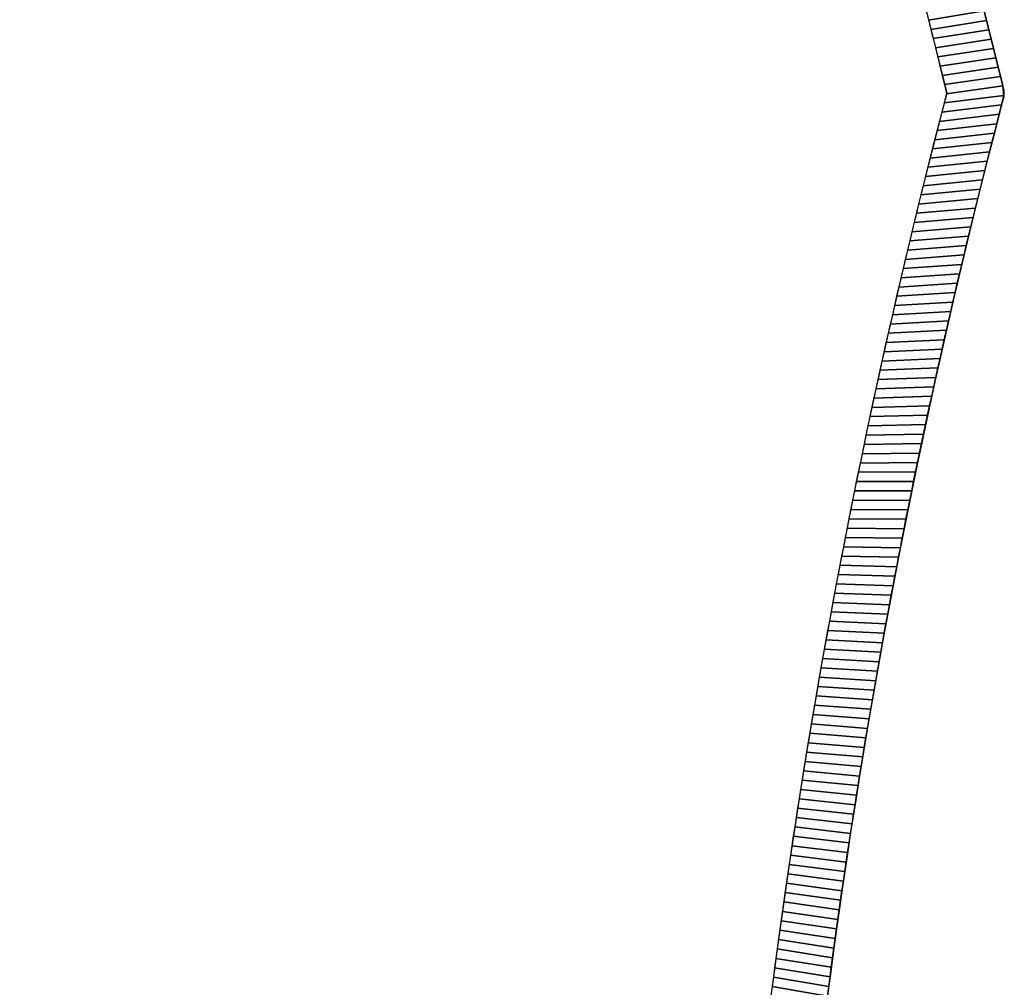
# Model space of a CAD drawing. Extents: x -10.1 to 12.5, y -12 to 12.1.
# Tile 11 of 12: x 8.3 to 12.5, y 4 to 8.1. Entities that reach past the tile are written whole.
import ezdxf

# ---------------------------------------------------------------- set-up
doc = ezdxf.new("R2010")
doc.units = 0
doc.header["$MEASUREMENT"] = 0
doc.layers.get('0').update_dxf_attribs({"linetype": 'CONTINUOUS'})

msp = doc.modelspace()

# ---------------------------------------------------------------- linework, layer by layer
for points, elevation in [([(-10.1297, -5.9068), (-10.1297, 6.0788, -0.376322), (-9.9241, 6.3133), (10.531, 12.1372), (11.2894, 12.1372, -0.32213), (11.4015, 12.0566), (12.4626, 7.79, -0.164351), (12.4624, 7.7142, 0.129248), (12.4625, -7.5414, -0.162918), (12.4626, -7.6172), (11.4021, -11.8829, -0.326191), (11.2894, -11.9652), (10.531, -11.9652), (-9.9241, -6.142, -0.376322), (-10.1297, -5.9076)], -13.2806), ([(-10.1297, -5.9068), (-10.1297, 6.0788, -0.376322), (-9.9241, 6.3133), (10.531, 12.1372), (11.2894, 12.1372, -0.32213), (11.4015, 12.0566), (12.4626, 7.79, -0.164351), (12.4624, 7.7142, 0.129248), (12.4625, -7.5414, -0.162918), (12.4626, -7.6172), (11.4021, -11.8829, -0.326191), (11.2894, -11.9652), (10.531, -11.9652), (-9.9241, -6.142, -0.376322), (-10.1297, -5.9076)], -13.2806), ([(-9.8935, -5.9068), (-9.8935, 6.0788, -0.376322), (-9.8933, 6.0791, 0.036591), (-9.8594, 6.0861), (10.564, 11.901), (11.1968, 11.901), (12.2284, 7.7529, 0.128876), (12.2284, -7.58), (11.1969, -11.729), (10.564, -11.729), (-9.8595, -5.9148, 0.036582), (-9.8933, -5.9078, -0.376322), (-9.8935, -5.9076)], -13.5168)]:
    msp.add_lwpolyline(points, format="xyb", dxfattribs=dict(elevation=elevation))
at = {"extrusion": (0, 0, -1)}
for points, elevation in [([(10.1297, -5.9068), (10.1297, 6.0788, 0.376322), (9.9241, 6.3133), (-10.531, 12.1372), (-11.2894, 12.1372, 0.32213), (-11.4015, 12.0566), (-12.4626, 7.79, 0.164351), (-12.4624, 7.7142, -0.129248), (-12.4625, -7.5414, 0.162918), (-12.4626, -7.6172), (-11.4021, -11.8829, 0.326191), (-11.2894, -11.9652), (-10.531, -11.9652), (9.9241, -6.142, 0.376322), (10.1297, -5.9076)], -11.4438), ([(9.8935, -5.9068), (9.8935, 6.0788, 0.376322), (9.8933, 6.0791, -0.036591), (9.8594, 6.0861), (-10.564, 11.901), (-11.1968, 11.901), (-12.2284, 7.7529, -0.128876), (-12.2284, -7.58), (-11.1969, -11.729), (-10.564, -11.729), (9.8595, -5.9148, -0.036582), (9.8933, -5.9078, 0.376322), (9.8935, -5.9076)], -11.68)]:
    msp.add_lwpolyline(points, format="xyb", dxfattribs=dict(at, elevation=elevation))

# ---------------------------------------------------------------- meshes
mesh = msp.add_polymesh((2, 9))
for k, corner in enumerate([(12.1133, 8.2158, -13.5168), (12.1229, 8.177, -13.5168), (12.1325, 8.1383, -13.5168), (12.1422, 8.0995, -13.5168), (12.1518, 8.0608, -13.5168), (12.1615, 8.022, -13.5168), (12.1711, 7.9833, -13.5168), (12.1807, 7.9446, -13.5168), (12.1904, 7.9058, -13.5168), (12.3463, 8.2575, -13.2806), (12.3561, 8.218, -13.2806), (12.3659, 8.1785, -13.2806), (12.3758, 8.139, -13.2806), (12.3856, 8.0995, -13.2806), (12.3954, 8.06, -13.2806), (12.4052, 8.0206, -13.2806), (12.415, 7.9811, -13.2806), (12.4249, 7.9416, -13.2806)]):
    mesh.set_mesh_vertex(divmod(k, 9), corner)
mesh = msp.add_polymesh((2, 9))
for k, corner in enumerate([(12.1133, 8.2158, 11.68), (12.1229, 8.177, 11.68), (12.1325, 8.1383, 11.68), (12.1422, 8.0995, 11.68), (12.1518, 8.0608, 11.68), (12.1615, 8.022, 11.68), (12.1711, 7.9833, 11.68), (12.1807, 7.9446, 11.68), (12.1904, 7.9058, 11.68), (12.3463, 8.2575, 11.4438), (12.3561, 8.218, 11.4438), (12.3659, 8.1785, 11.4438), (12.3758, 8.139, 11.4438), (12.3856, 8.0995, 11.4438), (12.3954, 8.06, 11.4438), (12.4052, 8.0206, 11.4438), (12.415, 7.9811, 11.4438), (12.4249, 7.9416, 11.4438)]):
    mesh.set_mesh_vertex(divmod(k, 9), corner)
mesh = msp.add_polymesh((2, 9))
for k, corner in enumerate([(12.1904, 7.9058, -13.5168), (12.2, 7.8671, -13.5168), (12.2096, 7.8283, -13.5168), (12.2193, 7.7896, -13.5168), (12.2279, 7.7509, -13.5168), (12.2178, 7.7122, -13.5168), (12.2077, 7.6736, -13.5168), (12.1977, 7.6349, -13.5168), (12.1878, 7.5963, -13.5168), (12.4249, 7.9416, -13.2806), (12.4347, 7.9021, -13.2806), (12.4445, 7.8626, -13.2806), (12.4543, 7.8231, -13.2806), (12.4645, 7.7837, -13.2806), (12.4684, 7.7434, -13.2806), (12.4597, 7.7037, -13.2806), (12.4494, 7.6644, -13.2806), (12.4391, 7.625, -13.2806)]):
    mesh.set_mesh_vertex(divmod(k, 9), corner)
mesh = msp.add_polymesh((2, 9))
for k, corner in enumerate([(12.1904, 7.9058, 11.68), (12.2, 7.8671, 11.68), (12.2096, 7.8283, 11.68), (12.2193, 7.7896, 11.68), (12.2279, 7.7509, 11.68), (12.2178, 7.7122, 11.68), (12.2077, 7.6736, 11.68), (12.1977, 7.6349, 11.68), (12.1878, 7.5963, 11.68), (12.4249, 7.9416, 11.4438), (12.4347, 7.9021, 11.4438), (12.4445, 7.8626, 11.4438), (12.4543, 7.8231, 11.4438), (12.4645, 7.7837, 11.4438), (12.4684, 7.7434, 11.4438), (12.4597, 7.7037, 11.4438), (12.4494, 7.6644, 11.4438), (12.4391, 7.625, 11.4438)]):
    mesh.set_mesh_vertex(divmod(k, 9), corner)
mesh = msp.add_polymesh((2, 9))
for k, corner in enumerate([(12.1878, 7.5963, -13.5168), (12.1779, 7.5576, -13.5168), (12.1681, 7.5189, -13.5168), (12.1583, 7.4802, -13.5168), (12.1485, 7.4415, -13.5168), (12.1388, 7.4028, -13.5168), (12.1292, 7.364, -13.5168), (12.1196, 7.3253, -13.5168), (12.1101, 7.2865, -13.5168), (12.4391, 7.625, -13.2806), (12.4289, 7.5856, -13.2806), (12.4188, 7.5462, -13.2806), (12.4087, 7.5068, -13.2806), (12.3986, 7.4673, -13.2806), (12.3887, 7.4279, -13.2806), (12.3787, 7.3884, -13.2806), (12.3689, 7.3489, -13.2806), (12.359, 7.3094, -13.2806)]):
    mesh.set_mesh_vertex(divmod(k, 9), corner)
mesh = msp.add_polymesh((2, 9))
for k, corner in enumerate([(12.1878, 7.5963, 11.68), (12.1779, 7.5576, 11.68), (12.1681, 7.5189, 11.68), (12.1583, 7.4802, 11.68), (12.1485, 7.4415, 11.68), (12.1388, 7.4028, 11.68), (12.1292, 7.364, 11.68), (12.1196, 7.3253, 11.68), (12.1101, 7.2865, 11.68), (12.4391, 7.625, 11.4438), (12.4289, 7.5856, 11.4438), (12.4188, 7.5462, 11.4438), (12.4087, 7.5068, 11.4438), (12.3986, 7.4673, 11.4438), (12.3887, 7.4279, 11.4438), (12.3787, 7.3884, 11.4438), (12.3689, 7.3489, 11.4438), (12.359, 7.3094, 11.4438)]):
    mesh.set_mesh_vertex(divmod(k, 9), corner)
mesh = msp.add_polymesh((2, 9))
for k, corner in enumerate([(12.1101, 7.2865, -13.5168), (12.1006, 7.2477, -13.5168), (12.0912, 7.2089, -13.5168), (12.0818, 7.1701, -13.5168), (12.0725, 7.1313, -13.5168), (12.0632, 7.0925, -13.5168), (12.054, 7.0536, -13.5168), (12.0448, 7.0148, -13.5168), (12.0357, 6.9759, -13.5168), (12.359, 7.3094, -13.2806), (12.3493, 7.2699, -13.2806), (12.3395, 7.2304, -13.2806), (12.3299, 7.1909, -13.2806), (12.3203, 7.1514, -13.2806), (12.3107, 7.1118, -13.2806), (12.3012, 7.0722, -13.2806), (12.2918, 7.0327, -13.2806), (12.2824, 6.9931, -13.2806)]):
    mesh.set_mesh_vertex(divmod(k, 9), corner)
mesh = msp.add_polymesh((2, 9))
for k, corner in enumerate([(12.1101, 7.2865, 11.68), (12.1006, 7.2477, 11.68), (12.0912, 7.2089, 11.68), (12.0818, 7.1701, 11.68), (12.0725, 7.1313, 11.68), (12.0632, 7.0925, 11.68), (12.054, 7.0536, 11.68), (12.0448, 7.0148, 11.68), (12.0357, 6.9759, 11.68), (12.359, 7.3094, 11.4438), (12.3493, 7.2699, 11.4438), (12.3395, 7.2304, 11.4438), (12.3299, 7.1909, 11.4438), (12.3203, 7.1514, 11.4438), (12.3107, 7.1118, 11.4438), (12.3012, 7.0722, 11.4438), (12.2918, 7.0327, 11.4438), (12.2824, 6.9931, 11.4438)]):
    mesh.set_mesh_vertex(divmod(k, 9), corner)
mesh = msp.add_polymesh((2, 9))
for k, corner in enumerate([(12.0357, 6.9759, -13.5168), (12.0266, 6.937, -13.5168), (12.0176, 6.8982, -13.5168), (12.0086, 6.8593, -13.5168), (11.9997, 6.8203, -13.5168), (11.9909, 6.7814, -13.5168), (11.982, 6.7425, -13.5168), (11.9733, 6.7035, -13.5168), (11.9646, 6.6646, -13.5168), (12.2824, 6.9931, -13.2806), (12.273, 6.9534, -13.2806), (12.2637, 6.9138, -13.2806), (12.2545, 6.8742, -13.2806), (12.2453, 6.8346, -13.2806), (12.2362, 6.7949, -13.2806), (12.2271, 6.7552, -13.2806), (12.2181, 6.7155, -13.2806), (12.2091, 6.6759, -13.2806)]):
    mesh.set_mesh_vertex(divmod(k, 9), corner)
mesh = msp.add_polymesh((2, 9))
for k, corner in enumerate([(12.0357, 6.9759, 11.68), (12.0266, 6.937, 11.68), (12.0176, 6.8982, 11.68), (12.0086, 6.8593, 11.68), (11.9997, 6.8203, 11.68), (11.9909, 6.7814, 11.68), (11.982, 6.7425, 11.68), (11.9733, 6.7035, 11.68), (11.9646, 6.6646, 11.68), (12.2824, 6.9931, 11.4438), (12.273, 6.9534, 11.4438), (12.2637, 6.9138, 11.4438), (12.2545, 6.8742, 11.4438), (12.2453, 6.8346, 11.4438), (12.2362, 6.7949, 11.4438), (12.2271, 6.7552, 11.4438), (12.2181, 6.7155, 11.4438), (12.2091, 6.6759, 11.4438)]):
    mesh.set_mesh_vertex(divmod(k, 9), corner)
mesh = msp.add_polymesh((2, 9))
for k, corner in enumerate([(11.9646, 6.6646, -13.5168), (11.9559, 6.6256, -13.5168), (11.9473, 6.5866, -13.5168), (11.9387, 6.5476, -13.5168), (11.9302, 6.5086, -13.5168), (11.9218, 6.4696, -13.5168), (11.9134, 6.4306, -13.5168), (11.905, 6.3915, -13.5168), (11.8967, 6.3525, -13.5168), (12.2091, 6.6759, -13.2806), (12.2002, 6.6361, -13.2806), (12.1914, 6.5964, -13.2806), (12.1826, 6.5567, -13.2806), (12.1738, 6.517, -13.2806), (12.1651, 6.4772, -13.2806), (12.1565, 6.4374, -13.2806), (12.1479, 6.3977, -13.2806), (12.1394, 6.3579, -13.2806)]):
    mesh.set_mesh_vertex(divmod(k, 9), corner)
mesh = msp.add_polymesh((2, 9))
for k, corner in enumerate([(11.9646, 6.6646, 11.68), (11.9559, 6.6256, 11.68), (11.9473, 6.5866, 11.68), (11.9387, 6.5476, 11.68), (11.9302, 6.5086, 11.68), (11.9218, 6.4696, 11.68), (11.9134, 6.4306, 11.68), (11.905, 6.3915, 11.68), (11.8967, 6.3525, 11.68), (12.2091, 6.6759, 11.4438), (12.2002, 6.6361, 11.4438), (12.1914, 6.5964, 11.4438), (12.1826, 6.5567, 11.4438), (12.1738, 6.517, 11.4438), (12.1651, 6.4772, 11.4438), (12.1565, 6.4374, 11.4438), (12.1479, 6.3977, 11.4438), (12.1394, 6.3579, 11.4438)]):
    mesh.set_mesh_vertex(divmod(k, 9), corner)
mesh = msp.add_polymesh((2, 9))
for k, corner in enumerate([(11.8967, 6.3525, -13.5168), (11.8885, 6.3134, -13.5168), (11.8803, 6.2744, -13.5168), (11.8722, 6.2353, -13.5168), (11.8641, 6.1962, -13.5168), (11.856, 6.1571, -13.5168), (11.848, 6.118, -13.5168), (11.8401, 6.0788, -13.5168), (11.8322, 6.0397, -13.5168), (12.1394, 6.3579, -13.2806), (12.1309, 6.3181, -13.2806), (12.1225, 6.2783, -13.2806), (12.1141, 6.2384, -13.2806), (12.1058, 6.1986, -13.2806), (12.0975, 6.1588, -13.2806), (12.0893, 6.1189, -13.2806), (12.0812, 6.079, -13.2806), (12.073, 6.0391, -13.2806)]):
    mesh.set_mesh_vertex(divmod(k, 9), corner)
mesh = msp.add_polymesh((2, 9))
for k, corner in enumerate([(11.8967, 6.3525, 11.68), (11.8885, 6.3134, 11.68), (11.8803, 6.2744, 11.68), (11.8722, 6.2353, 11.68), (11.8641, 6.1962, 11.68), (11.856, 6.1571, 11.68), (11.848, 6.118, 11.68), (11.8401, 6.0788, 11.68), (11.8322, 6.0397, 11.68), (12.1394, 6.3579, 11.4438), (12.1309, 6.3181, 11.4438), (12.1225, 6.2783, 11.4438), (12.1141, 6.2384, 11.4438), (12.1058, 6.1986, 11.4438), (12.0975, 6.1588, 11.4438), (12.0893, 6.1189, 11.4438), (12.0812, 6.079, 11.4438), (12.073, 6.0391, 11.4438)]):
    mesh.set_mesh_vertex(divmod(k, 9), corner)
mesh = msp.add_polymesh((2, 9))
for k, corner in enumerate([(11.8322, 6.0397, -13.5168), (11.8244, 6.0006, -13.5168), (11.8166, 5.9614, -13.5168), (11.8089, 5.9222, -13.5168), (11.8012, 5.8831, -13.5168), (11.7936, 5.8439, -13.5168), (11.786, 5.8047, -13.5168), (11.7785, 5.7655, -13.5168), (11.771, 5.7263, -13.5168), (12.073, 6.0391, -13.2806), (12.065, 5.9993, -13.2806), (12.057, 5.9594, -13.2806), (12.0491, 5.9194, -13.2806), (12.0412, 5.8795, -13.2806), (12.0334, 5.8396, -13.2806), (12.0256, 5.7996, -13.2806), (12.0179, 5.7597, -13.2806), (12.0102, 5.7197, -13.2806)]):
    mesh.set_mesh_vertex(divmod(k, 9), corner)
mesh = msp.add_polymesh((2, 9))
for k, corner in enumerate([(11.8322, 6.0397, 11.68), (11.8244, 6.0006, 11.68), (11.8166, 5.9614, 11.68), (11.8089, 5.9222, 11.68), (11.8012, 5.8831, 11.68), (11.7936, 5.8439, 11.68), (11.786, 5.8047, 11.68), (11.7785, 5.7655, 11.68), (11.771, 5.7263, 11.68), (12.073, 6.0391, 11.4438), (12.065, 5.9993, 11.4438), (12.057, 5.9594, 11.4438), (12.0491, 5.9194, 11.4438), (12.0412, 5.8795, 11.4438), (12.0334, 5.8396, 11.4438), (12.0256, 5.7996, 11.4438), (12.0179, 5.7597, 11.4438), (12.0102, 5.7197, 11.4438)]):
    mesh.set_mesh_vertex(divmod(k, 9), corner)
mesh = msp.add_polymesh((2, 9))
for k, corner in enumerate([(11.771, 5.7263, -13.5168), (11.7636, 5.687, -13.5168), (11.7562, 5.6478, -13.5168), (11.7489, 5.6085, -13.5168), (11.7416, 5.5693, -13.5168), (11.7344, 5.53, -13.5168), (11.7272, 5.4908, -13.5168), (11.7201, 5.4515, -13.5168), (11.7131, 5.4122, -13.5168), (12.0102, 5.7197, -13.2806), (12.0026, 5.6798, -13.2806), (11.995, 5.6398, -13.2806), (11.9875, 5.5998, -13.2806), (11.9801, 5.5598, -13.2806), (11.9727, 5.5198, -13.2806), (11.9653, 5.4797, -13.2806), (11.958, 5.4397, -13.2806), (11.9508, 5.3996, -13.2806)]):
    mesh.set_mesh_vertex(divmod(k, 9), corner)
mesh = msp.add_polymesh((2, 9))
for k, corner in enumerate([(11.771, 5.7263, 11.68), (11.7636, 5.687, 11.68), (11.7562, 5.6478, 11.68), (11.7489, 5.6085, 11.68), (11.7416, 5.5693, 11.68), (11.7344, 5.53, 11.68), (11.7272, 5.4908, 11.68), (11.7201, 5.4515, 11.68), (11.7131, 5.4122, 11.68), (12.0102, 5.7197, 11.4438), (12.0026, 5.6798, 11.4438), (11.995, 5.6398, 11.4438), (11.9875, 5.5998, 11.4438), (11.9801, 5.5598, 11.4438), (11.9727, 5.5198, 11.4438), (11.9653, 5.4797, 11.4438), (11.958, 5.4397, 11.4438), (11.9508, 5.3996, 11.4438)]):
    mesh.set_mesh_vertex(divmod(k, 9), corner)
mesh = msp.add_polymesh((2, 9))
for k, corner in enumerate([(11.7131, 5.4122, -13.5168), (11.7061, 5.3729, -13.5168), (11.6991, 5.3336, -13.5168), (11.6922, 5.2942, -13.5168), (11.6854, 5.2549, -13.5168), (11.6786, 5.2156, -13.5168), (11.6718, 5.1762, -13.5168), (11.6651, 5.1369, -13.5168), (11.6585, 5.0975, -13.5168), (11.9508, 5.3996, -13.2806), (11.9436, 5.3596, -13.2806), (11.9365, 5.3195, -13.2806), (11.9294, 5.2794, -13.2806), (11.9224, 5.2394, -13.2806), (11.9154, 5.1993, -13.2806), (11.9085, 5.1592, -13.2806), (11.9017, 5.1191, -13.2806), (11.8949, 5.0789, -13.2806)]):
    mesh.set_mesh_vertex(divmod(k, 9), corner)
mesh = msp.add_polymesh((2, 9))
for k, corner in enumerate([(11.7131, 5.4122, 11.68), (11.7061, 5.3729, 11.68), (11.6991, 5.3336, 11.68), (11.6922, 5.2942, 11.68), (11.6854, 5.2549, 11.68), (11.6786, 5.2156, 11.68), (11.6718, 5.1762, 11.68), (11.6651, 5.1369, 11.68), (11.6585, 5.0975, 11.68), (11.9508, 5.3996, 11.4438), (11.9436, 5.3596, 11.4438), (11.9365, 5.3195, 11.4438), (11.9294, 5.2794, 11.4438), (11.9224, 5.2394, 11.4438), (11.9154, 5.1993, 11.4438), (11.9085, 5.1592, 11.4438), (11.9017, 5.1191, 11.4438), (11.8949, 5.0789, 11.4438)]):
    mesh.set_mesh_vertex(divmod(k, 9), corner)
mesh = msp.add_polymesh((2, 9))
for k, corner in enumerate([(11.6585, 5.0975, -13.5168), (11.6519, 5.0581, -13.5168), (11.6454, 5.0187, -13.5168), (11.6389, 4.9794, -13.5168), (11.6324, 4.94, -13.5168), (11.6261, 4.9006, -13.5168), (11.6197, 4.8611, -13.5168), (11.6135, 4.8217, -13.5168), (11.6072, 4.7823, -13.5168), (11.8949, 5.0789, -13.2806), (11.8881, 5.0388, -13.2806), (11.8815, 4.9987, -13.2806), (11.8748, 4.9585, -13.2806), (11.8682, 4.9184, -13.2806), (11.8617, 4.8782, -13.2806), (11.8552, 4.838, -13.2806), (11.8488, 4.7978, -13.2806), (11.8425, 4.7576, -13.2806)]):
    mesh.set_mesh_vertex(divmod(k, 9), corner)
mesh = msp.add_polymesh((2, 9))
for k, corner in enumerate([(11.6585, 5.0975, 11.68), (11.6519, 5.0581, 11.68), (11.6454, 5.0187, 11.68), (11.6389, 4.9794, 11.68), (11.6324, 4.94, 11.68), (11.6261, 4.9006, 11.68), (11.6197, 4.8611, 11.68), (11.6135, 4.8217, 11.68), (11.6072, 4.7823, 11.68), (11.8949, 5.0789, 11.4438), (11.8881, 5.0388, 11.4438), (11.8815, 4.9987, 11.4438), (11.8748, 4.9585, 11.4438), (11.8682, 4.9184, 11.4438), (11.8617, 4.8782, 11.4438), (11.8552, 4.838, 11.4438), (11.8488, 4.7978, 11.4438), (11.8425, 4.7576, 11.4438)]):
    mesh.set_mesh_vertex(divmod(k, 9), corner)
mesh = msp.add_polymesh((2, 9))
for k, corner in enumerate([(11.6072, 4.7823, -13.5168), (11.6011, 4.7428, -13.5168), (11.5949, 4.7034, -13.5168), (11.5889, 4.6639, -13.5168), (11.5828, 4.6245, -13.5168), (11.5769, 4.585, -13.5168), (11.571, 4.5455, -13.5168), (11.5651, 4.506, -13.5168), (11.5593, 4.4665, -13.5168), (11.8425, 4.7576, -13.2806), (11.8361, 4.7174, -13.2806), (11.8299, 4.6772, -13.2806), (11.8237, 4.637, -13.2806), (11.8175, 4.5968, -13.2806), (11.8115, 4.5565, -13.2806), (11.8054, 4.5163, -13.2806), (11.7994, 4.476, -13.2806), (11.7935, 4.4358, -13.2806)]):
    mesh.set_mesh_vertex(divmod(k, 9), corner)
mesh = msp.add_polymesh((2, 9))
for k, corner in enumerate([(11.6072, 4.7823, 11.68), (11.6011, 4.7428, 11.68), (11.5949, 4.7034, 11.68), (11.5889, 4.6639, 11.68), (11.5828, 4.6245, 11.68), (11.5769, 4.585, 11.68), (11.571, 4.5455, 11.68), (11.5651, 4.506, 11.68), (11.5593, 4.4665, 11.68), (11.8425, 4.7576, 11.4438), (11.8361, 4.7174, 11.4438), (11.8299, 4.6772, 11.4438), (11.8237, 4.637, 11.4438), (11.8175, 4.5968, 11.4438), (11.8115, 4.5565, 11.4438), (11.8054, 4.5163, 11.4438), (11.7994, 4.476, 11.4438), (11.7935, 4.4358, 11.4438)]):
    mesh.set_mesh_vertex(divmod(k, 9), corner)
mesh = msp.add_polymesh((2, 9))
for k, corner in enumerate([(11.5593, 4.4665, -13.5168), (11.5535, 4.427, -13.5168), (11.5478, 4.3875, -13.5168), (11.5422, 4.348, -13.5168), (11.5366, 4.3085, -13.5168), (11.531, 4.2689, -13.5168), (11.5255, 4.2294, -13.5168), (11.5201, 4.1898, -13.5168), (11.5147, 4.1503, -13.5168), (11.7935, 4.4358, -13.2806), (11.7876, 4.3955, -13.2806), (11.7818, 4.3552, -13.2806), (11.7761, 4.315, -13.2806), (11.7704, 4.2747, -13.2806), (11.7647, 4.2344, -13.2806), (11.7591, 4.1941, -13.2806), (11.7536, 4.1538, -13.2806), (11.7481, 4.1134, -13.2806)]):
    mesh.set_mesh_vertex(divmod(k, 9), corner)
mesh = msp.add_polymesh((2, 9))
for k, corner in enumerate([(11.5593, 4.4665, 11.68), (11.5535, 4.427, 11.68), (11.5478, 4.3875, 11.68), (11.5422, 4.348, 11.68), (11.5366, 4.3085, 11.68), (11.531, 4.2689, 11.68), (11.5255, 4.2294, 11.68), (11.5201, 4.1898, 11.68), (11.5147, 4.1503, 11.68), (11.7935, 4.4358, 11.4438), (11.7876, 4.3955, 11.4438), (11.7818, 4.3552, 11.4438), (11.7761, 4.315, 11.4438), (11.7704, 4.2747, 11.4438), (11.7647, 4.2344, 11.4438), (11.7591, 4.1941, 11.4438), (11.7536, 4.1538, 11.4438), (11.7481, 4.1134, 11.4438)]):
    mesh.set_mesh_vertex(divmod(k, 9), corner)
mesh = msp.add_polymesh((2, 9))
for k, corner in enumerate([(11.5147, 4.1503, -13.5168), (11.5094, 4.1107, -13.5168), (11.5041, 4.0711, -13.5168), (11.4988, 4.0316, -13.5168), (11.4937, 3.992, -13.5168), (11.4885, 3.9524, -13.5168), (11.4835, 3.9128, -13.5168), (11.4784, 3.8732, -13.5168), (11.4735, 3.8336, -13.5168), (11.7481, 4.1134, -13.2806), (11.7426, 4.0731, -13.2806), (11.7373, 4.0328, -13.2806), (11.7319, 3.9924, -13.2806), (11.7267, 3.9521, -13.2806), (11.7214, 3.9117, -13.2806), (11.7163, 3.8713, -13.2806), (11.7112, 3.831, -13.2806), (11.7061, 3.7906, -13.2806)]):
    mesh.set_mesh_vertex(divmod(k, 9), corner)
mesh = msp.add_polymesh((2, 9))
for k, corner in enumerate([(11.5147, 4.1503, 11.68), (11.5094, 4.1107, 11.68), (11.5041, 4.0711, 11.68), (11.4988, 4.0316, 11.68), (11.4937, 3.992, 11.68), (11.4885, 3.9524, 11.68), (11.4835, 3.9128, 11.68), (11.4784, 3.8732, 11.68), (11.4735, 3.8336, 11.68), (11.7481, 4.1134, 11.4438), (11.7426, 4.0731, 11.4438), (11.7373, 4.0328, 11.4438), (11.7319, 3.9924, 11.4438), (11.7267, 3.9521, 11.4438), (11.7214, 3.9117, 11.4438), (11.7163, 3.8713, 11.4438), (11.7112, 3.831, 11.4438), (11.7061, 3.7906, 11.4438)]):
    mesh.set_mesh_vertex(divmod(k, 9), corner)

doc.saveas('drawing.dxf')
